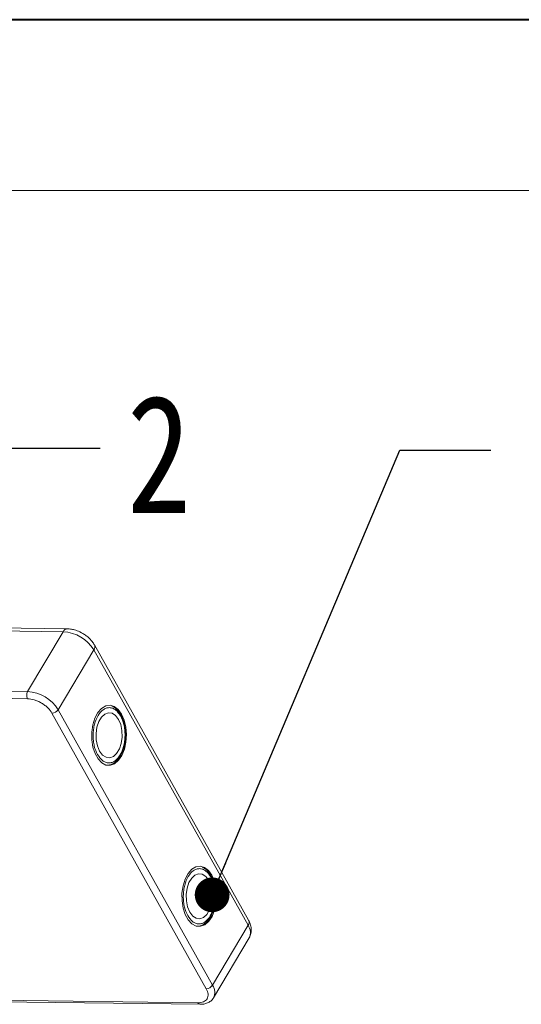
# Model space of a CAD drawing. Header units: millimetres. Extents: x -976 to 1106, y 28 to 1486.
# Tile 42 of 51: x 527 to 600, y 1344 to 1486. Entities that reach past the tile are written whole.
import ezdxf

# ---------------------------------------------------------------- set-up
doc = ezdxf.new("R2010")
doc.units = ezdxf.units.MM
doc.styles.get("Standard").update_dxf_attribs({"font": '仿宋_GB2312.ttf', "width": 0.8})
doc.dimstyles.new('ISO-25.1', dxfattribs={"dimtxt": 6, "dimasz": 5, "dimexe": 3.5, "dimexo": 0.625, "dimgap": 1.5, "dimtad": 1, "dimtoh": 1, "dimtxsty": 'Standard', "dimcen": 2.5, "dimadec": 0, "dimazin": 0, "dimtfac": 1, "dimtmove": 0, "dimatfit": 3, "dimfxl": 0, "dimarcsym": 0})

msp = doc.modelspace()

# ---------------------------------------------------------------- linework, layer by layer
at = {"color": 7, "lineweight": 40}
msp.add_line((1086.603, 1485.835), (-975.599, 1485.835), dxfattribs=at)
at = {"color": 7, "lineweight": 13}
msp.add_line((1062.053, 1461.285), (-852.849, 1461.285), dxfattribs=at)
at = {"color": 7, "linetype": 'Continuous', "lineweight": 15}
for p, q in [((490.712, 1398.346), (533.632, 1397.794)), ((534.227, 1398.209), (491.307, 1398.761)), ((533.632, 1397.794), (528.505, 1389.174)), ((560.307, 1356.273), (538.104, 1395.904)), ((532.897, 1386.563), (538.023, 1395.182)), ((538.023, 1395.182), (560.226, 1355.552)), ((528.505, 1389.174), (473.915, 1389.877)), ((528.492, 1388.153), (473.902, 1388.855)), ((554.208, 1346.433), (532.005, 1386.064)), ((555.1, 1346.933), (532.897, 1386.563)), ((560.226, 1355.552), (555.1, 1346.933)), ((555.255, 1345.124), (560.381, 1353.743)), ((519.255, 1344.628), (553.294, 1344.19)), ((519.38, 1344.838), (553.002, 1344.405))]:
    msp.add_line(p, q, dxfattribs=at)
at = {"color": 7, "linetype": 'Continuous', "lineweight": 15, "flags": 128}
for points in [[(542.033, 1385.933), (541.546, 1386.606), (540.976, 1387.045), (540.359, 1387.223), (539.733, 1387.129), (539.138, 1386.768), (538.611, 1386.164), (538.186, 1385.355), (537.888, 1384.39), (537.738, 1383.332), (537.743, 1382.245), (537.905, 1381.2), (538.212, 1380.26), (538.646, 1379.486), (539.179, 1378.926), (539.777, 1378.615), (540.404, 1378.573), (541.019, 1378.802), (541.585, 1379.288), (542.064, 1380), (542.429, 1380.894), (542.654, 1381.914), (542.727, 1382.995), (542.643, 1384.069), (542.407, 1385.07), (542.033, 1385.933)], [(541.581, 1385.173), (541.161, 1385.733), (540.664, 1386.063), (540.132, 1386.136), (539.607, 1385.946), (539.133, 1385.508), (538.747, 1384.859), (538.48, 1384.05), (538.355, 1383.148), (538.381, 1382.224), (538.556, 1381.355), (538.867, 1380.61), (539.288, 1380.05), (539.784, 1379.72), (540.316, 1379.647), (540.841, 1379.837), (541.315, 1380.274), (541.702, 1380.923), (541.968, 1381.732), (542.093, 1382.635), (542.067, 1383.558), (541.892, 1384.428), (541.581, 1385.173)], [(555.009, 1362.773), (554.522, 1363.445), (553.952, 1363.884), (553.334, 1364.062), (552.709, 1363.968), (552.114, 1363.608), (551.587, 1363.004), (551.161, 1362.194), (550.864, 1361.23), (550.714, 1360.171), (550.719, 1359.085), (550.881, 1358.039), (551.188, 1357.1), (551.622, 1356.326), (552.155, 1355.765), (552.753, 1355.454), (553.38, 1355.412), (553.995, 1355.641), (554.56, 1356.127), (555.04, 1356.84), (555.404, 1357.734), (555.63, 1358.753), (555.703, 1359.834), (555.619, 1360.909), (555.383, 1361.909), (555.009, 1362.773)], [(554.557, 1362.012), (554.136, 1362.572), (553.64, 1362.902), (553.108, 1362.975), (552.583, 1362.785), (552.109, 1362.348), (551.722, 1361.698), (551.456, 1360.89), (551.331, 1359.987), (551.357, 1359.063), (551.532, 1358.194), (551.843, 1357.449), (552.263, 1356.889), (552.76, 1356.559), (553.292, 1356.486), (553.816, 1356.676), (554.291, 1357.113), (554.677, 1357.763), (554.944, 1358.572), (555.069, 1359.474), (555.043, 1360.398), (554.867, 1361.267), (554.557, 1362.012)]]:
    msp.add_lwpolyline(points, dxfattribs=at)
at = {"color": 7, "linetype": 'Continuous', "lineweight": 15}
for centre, radius, start, end in [((534.267, 1397.518), 0.692, 93.19393, 156.52428), ((533.308, 1392.251), 5.552, 31.86538, 86.65442), ((537.477, 1395.609), 0.692, 321.98731, 25.31936), ((529.485, 1388.651), 1.11, 151.86538, 206.65442), ((528.181, 1383.632), 5.552, 31.86538, 86.65442), ((531.969, 1387.174), 1.11, 271.86957, 326.65022), ((559.641, 1355.983), 0.727, 323.63456, 23.5651), ((558.777, 1354.516), 1.781, 334.27323, 35.55874), ((554.172, 1347.543), 1.11, 271.86957, 326.65022), ((553.656, 1345.899), 1.776, 333.72412, 35.60878), ((553.336, 1344.552), 0.365, 203.70372, 262.82856)]:
    msp.add_arc(centre, radius, start, end, dxfattribs=at)
for points, knots in [([(536.452, 1397.538), (536.174, 1397.685), (535.786, 1397.891), (535.188, 1398.08), (534.724, 1398.186), (534.382, 1398.197), (534.229, 1398.201)], [0, 0, 0, 0, 0.3887075, 0.5419265, 0.7950985, 1, 1, 1, 1]), ([(538.094, 1395.901), (538.077, 1395.937), (537.979, 1396.15), (537.724, 1396.468), (537.35, 1396.874), (536.935, 1397.229), (536.612, 1397.435), (536.452, 1397.538)], [0, 0, 0, 0, 0.0548156, 0.3174904, 0.525899, 0.7640832, 1, 1, 1, 1]), ([(532.005, 1386.064), (531.828, 1386.323), (531.557, 1386.722), (530.994, 1387.205), (530.505, 1387.539), (529.978, 1387.809), (529.285, 1388.073), (528.804, 1388.121), (528.492, 1388.153)], [0, 0, 0, 0, 0.23945684, 0.36836066, 0.5, 0.63163934, 0.76054316, 1, 1, 1, 1]), ([(538.566, 1380.103), (538.388, 1380.496), (538.115, 1381.101), (537.953, 1382.108), (537.913, 1382.921), (537.973, 1383.735), (538.167, 1384.726), (538.6, 1385.79), (539.227, 1386.507), (539.804, 1386.814), (540.276, 1386.894), (540.744, 1386.801), (541.32, 1386.489), (541.661, 1385.999), (541.883, 1385.68)], [0, 0, 0, 0, 0.1197284, 0.1841803, 0.25, 0.3158197, 0.3802716, 0.5, 0.6197284, 0.6841803, 0.75, 0.8158197, 0.8802716, 1, 1, 1, 1]), ([(541.949, 1385.755), (541.913, 1385.828), (541.786, 1386.089), (541.504, 1386.456), (541.107, 1386.852), (540.796, 1387.011), (540.638, 1387.092)], [0, 0, 0, 0, 0.1122743, 0.4005757, 0.6960422, 1, 1, 1, 1]), ([(541.883, 1385.68), (542.06, 1385.286), (542.333, 1384.681), (542.495, 1383.674), (542.535, 1382.862), (542.475, 1382.047), (542.281, 1381.056), (541.848, 1379.992), (541.221, 1379.275), (540.644, 1378.968), (540.172, 1378.889), (539.704, 1378.982), (539.128, 1379.293), (538.787, 1379.784), (538.566, 1380.103)], [0, 0, 0, 0, 0.1197284, 0.1841803, 0.25, 0.3158197, 0.3802716, 0.5, 0.6197284, 0.6841803, 0.75, 0.8158197, 0.8802716, 1, 1, 1, 1]), ([(542.585, 1382.861), (542.576, 1383.197), (542.564, 1383.668), (542.456, 1384.334), (542.326, 1384.867), (542.152, 1385.377), (542.005, 1385.649), (541.949, 1385.755)], [0, 0, 0, 0, 0.3177593, 0.4453764, 0.6542516, 0.8661403, 1, 1, 1, 1]), ([(540.189, 1378.608), (540.244, 1378.611), (540.495, 1378.626), (540.91, 1378.854), (541.387, 1379.25), (541.802, 1379.8), (542.119, 1380.424), (542.334, 1381.055), (542.471, 1381.638), (542.56, 1382.227), (542.576, 1382.648), (542.585, 1382.861)], [0, 0, 0, 0, 0.0399521, 0.1815198, 0.3192018, 0.4487375, 0.5955864, 0.7080678, 0.7963288, 0.8969917, 1, 1, 1, 1]), ([(551.541, 1356.942), (551.364, 1357.335), (551.091, 1357.941), (550.929, 1358.947), (550.889, 1359.76), (550.949, 1360.575), (551.143, 1361.566), (551.576, 1362.63), (552.202, 1363.347), (552.78, 1363.654), (553.252, 1363.733), (553.72, 1363.64), (554.296, 1363.328), (554.637, 1362.838), (554.858, 1362.519)], [0, 0, 0, 0, 0.1197284, 0.1841803, 0.25, 0.3158197, 0.3802716, 0.5, 0.6197284, 0.6841803, 0.75, 0.8158197, 0.8802716, 1, 1, 1, 1]), ([(554.924, 1362.594), (554.889, 1362.667), (554.762, 1362.928), (554.48, 1363.295), (554.083, 1363.691), (553.771, 1363.85), (553.614, 1363.931)], [0, 0, 0, 0, 0.1122743, 0.4005757, 0.6960422, 1, 1, 1, 1]), ([(554.858, 1362.519), (555.036, 1362.126), (555.309, 1361.521), (555.471, 1360.514), (555.511, 1359.701), (555.451, 1358.887), (555.256, 1357.896), (554.824, 1356.832), (554.197, 1356.115), (553.62, 1355.807), (553.148, 1355.728), (552.68, 1355.821), (552.104, 1356.133), (551.763, 1356.623), (551.541, 1356.942)], [0, 0, 0, 0, 0.1197284, 0.1841803, 0.25, 0.3158197, 0.3802716, 0.5, 0.6197284, 0.6841803, 0.75, 0.8158197, 0.8802716, 1, 1, 1, 1]), ([(555.56, 1359.7), (555.552, 1360.036), (555.54, 1360.507), (555.432, 1361.173), (555.302, 1361.707), (555.127, 1362.216), (554.981, 1362.489), (554.924, 1362.594)], [0, 0, 0, 0, 0.3177593, 0.4453764, 0.6542516, 0.8661403, 1, 1, 1, 1]), ([(553.165, 1355.447), (553.22, 1355.45), (553.471, 1355.465), (553.886, 1355.694), (554.363, 1356.09), (554.777, 1356.639), (555.095, 1357.263), (555.31, 1357.894), (555.447, 1358.477), (555.536, 1359.067), (555.552, 1359.487), (555.56, 1359.7)], [0, 0, 0, 0, 0.0399521, 0.1815198, 0.3192018, 0.4487375, 0.5955864, 0.7080678, 0.7963288, 0.8969917, 1, 1, 1, 1]), ([(560.384, 1353.752), (560.484, 1353.963), (560.683, 1354.381), (560.711, 1355.086), (560.585, 1355.724), (560.385, 1356.103), (560.297, 1356.27)], [0, 0, 0, 0, 0.2632471, 0.5220913, 0.7895242, 1, 1, 1, 1]), ([(553.002, 1344.405), (553.284, 1344.429), (553.716, 1344.465), (554.122, 1344.715), (554.351, 1344.976), (554.471, 1345.301), (554.496, 1345.777), (554.322, 1346.175), (554.208, 1346.433)], [0, 0, 0, 0, 0.2394568, 0.3683607, 0.5, 0.6316393, 0.7605432, 1, 1, 1, 1]), ([(553.291, 1344.197), (553.438, 1344.198), (553.778, 1344.199), (554.274, 1344.319), (554.756, 1344.565), (555.096, 1344.844), (555.201, 1345.066), (555.227, 1345.121)], [0, 0, 0, 0, 0.18078774, 0.41872236, 0.66287196, 0.91562272, 1, 1, 1, 1])]:
    msp.add_open_spline(points, degree=3, knots=knots, dxfattribs=at)

# ---------------------------------------------------------------- texts
at = {"color": 5, "lineweight": 9, "insert": (542.776, 1431.822), "char_height": 16.97, "width": 2.54554, "attachment_point": 1}
msp.add_mtext('2', dxfattribs=at)

# ---------------------------------------------------------------- leaders
at = {"color": 5, "lineweight": 9}
for points in [[(506.395, 1377.993), (525.879, 1424.186), (538.958, 1424.186)], [(555.056, 1359.936), (582.083, 1423.898), (595.162, 1423.898)]]:
    msp.add_leader(points, dimstyle='ISO-25.1', override={"dimgap": 1.5, "dimtad": 0, "dimldrblk": 'Dot'}, dxfattribs=at)

doc.saveas('drawing.dxf')
